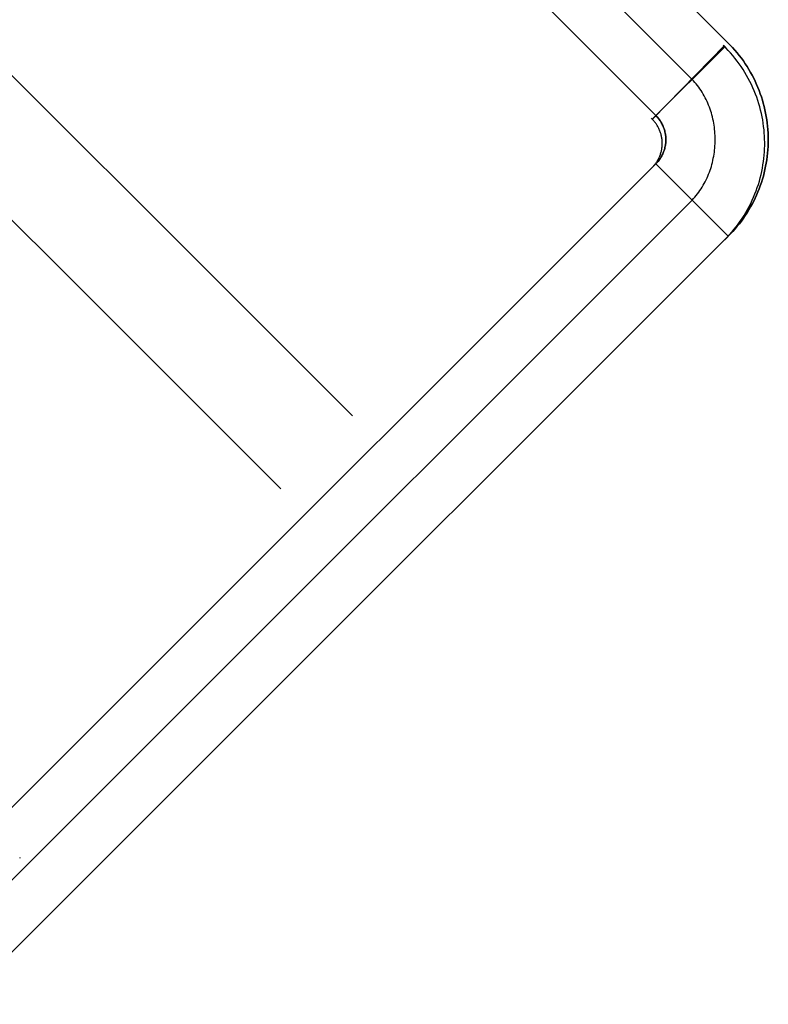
# Model space of a CAD drawing. Header units: millimetres. Extents: x -630 to 192, y -7 to 1615.
# Tile 92 of 249: x 181 to 192, y 15 to 29. Entities that reach past the tile are written whole.
import ezdxf

# ---------------------------------------------------------------- set-up
doc = ezdxf.new("R2010")
doc.units = ezdxf.units.MM
doc.header["$MEASUREMENT"] = 0
doc.layers.add('OVIDIO 160x80x72h', color=7, linetype='Continuous')

msp = doc.modelspace()

# ---------------------------------------------------------------- linework, layer by layer
at = {"layer": 'OVIDIO 160x80x72h'}
for points in [[(149.5791922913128, 59.47565666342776), (185.7631818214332, 23.29166713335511)], [(148.51868204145, 58.41514641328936), (184.7100369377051, 22.22379151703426)], [(173.0555791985, 45.89964823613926), (190.7286515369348, 28.22657589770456)], [(157.6762115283, -5.542165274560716), (190.2024681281, 26.98409132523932)], [(190.2024681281, 26.98409132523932), (157.6762115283, -5.542165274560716)], [(190.2024681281, 26.98409132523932), (191.2631254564, 25.92343399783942)], [(191.2631254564, 25.92343399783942), (190.2024681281, 26.98409132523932)], [(158.206541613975, -6.072495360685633), (190.732798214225, 26.45376123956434)], [(191.2631254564, 25.92343399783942), (158.7368688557, -6.602822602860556)], [(158.7368688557, -6.602822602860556), (191.2631254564, 25.92343399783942)], [(163.1562890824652, -0.0620877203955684), (184.7223905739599, 21.50401377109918)], [(164.2169492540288, -1.122747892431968), (185.7830507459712, 20.44335359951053)], [(180.88943473, 16.82081979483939), (180.8895187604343, 16.80936793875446)]]:
    msp.add_lwpolyline(points, dxfattribs=at)
at = {"layer": 'OVIDIO 160x80x72h', "extrusion": (8.002650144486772e-07, -8.002674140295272e-07, 0.9999999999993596)}
for points in [[(173.5857865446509, 46.42985536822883), (191.2542556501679, 28.76133328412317)], [(191.2542556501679, 28.76133328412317), (173.5857865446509, 46.42985536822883)]]:
    msp.add_lwpolyline(points, dxfattribs=at)
at = {"layer": 'OVIDIO 160x80x72h', "extrusion": (0.0004026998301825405, -0.0004026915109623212, 0.9999998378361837)}
for points in [[(172.5251997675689, 45.3691866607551), (190.203035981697, 27.69171851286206)], [(190.203035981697, 27.69171851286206), (172.5251997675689, 45.3691866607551)]]:
    msp.add_lwpolyline(points, dxfattribs=at)
at = {"layer": 'OVIDIO 160x80x72h', "extrusion": (-0.0002316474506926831, 0.9998846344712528, 0.01518762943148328)}
for points in [[(-191.2609136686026, -0.5699951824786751), (-180.2764531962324, 719.5271544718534)], [(-180.2764531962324, 719.5271544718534), (-191.2609136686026, -0.5699951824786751)]]:
    msp.add_lwpolyline(points, dxfattribs=at)
at = {"layer": 'OVIDIO 160x80x72h', "extrusion": (-0.01397395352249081, -0.01421730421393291, 0.9998012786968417)}
for points in [[(190.182121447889, 27.64883707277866), (191.2337067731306, 28.71852271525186)], [(191.2337067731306, 28.71852271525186), (190.182121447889, 27.64883707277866)]]:
    msp.add_lwpolyline(points, dxfattribs=at)
at = {"layer": 'OVIDIO 160x80x72h', "extrusion": (-0.01521962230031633, -0.01521962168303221, 0.9997683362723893)}
msp.add_lwpolyline([(191.2393216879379, 28.70257137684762), (190.1784774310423, 27.64197292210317)], dxfattribs=at)
at = {"layer": 'OVIDIO 160x80x72h', "extrusion": (0.7039764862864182, 0.7098970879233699, 0.02152280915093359)}
msp.add_lwpolyline([(-115.5569684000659, -3.469469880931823), (-115.5483132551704, -1.022197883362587), (-115.4650987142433, 716.7210518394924)], dxfattribs=at)
at = {"layer": 'OVIDIO 160x80x72h', "extrusion": (0.7039764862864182, 0.70989708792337, 0.02152280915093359)}
msp.add_lwpolyline([(-115.4650987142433, 716.7210518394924), (-115.5483132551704, -1.022197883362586), (-115.5569684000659, -3.469469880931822)], dxfattribs=at)
at = {"layer": 'OVIDIO 160x80x72h', "extrusion": (-0.000231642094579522, 0.9998841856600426, 0.0152171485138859)}
msp.add_lwpolyline([(-179.3926882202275, 719.5242714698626), (-190.355590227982, -0.5727716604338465)], dxfattribs=at)
at = {"layer": 'OVIDIO 160x80x72h', "extrusion": (-0.0002316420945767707, 0.9998841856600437, 0.01521714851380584)}
msp.add_lwpolyline([(-180.8926326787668, 719.5412807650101), (-191.855431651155, -0.5489945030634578)], dxfattribs=at)
at = {"layer": 'OVIDIO 160x80x72h', "extrusion": (0.9998841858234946, -0.0002316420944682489, 0.01521713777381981)}
for points in [[(27.02815460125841, -3.028065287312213), (16.06545292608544, 717.0553112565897)], [(16.06545292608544, 717.0553112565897), (27.02815460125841, -3.028065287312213)]]:
    msp.add_lwpolyline(points, dxfattribs=at)
at = {"layer": 'OVIDIO 160x80x72h', "extrusion": (0.9998841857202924, -0.0002316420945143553, 0.01521714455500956)}
for points in [[(25.96774302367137, -3.044210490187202), (15.00504622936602, 717.0391661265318)], [(15.00504622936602, 717.0391661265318), (25.96774302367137, -3.044210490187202)]]:
    msp.add_lwpolyline(points, dxfattribs=at)
at = {"layer": 'OVIDIO 160x80x72h', "extrusion": (-0.01521891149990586, -0.01521891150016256, 0.9997683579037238)}
msp.add_lwpolyline([(191.2389350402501, 25.8740876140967), (191.2742131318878, 25.91026004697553), (191.3086274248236, 25.94737985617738), (191.3421403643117, 25.9854158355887), (191.3747159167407, 26.02433481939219), (191.4063196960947, 26.06410177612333), (191.4369190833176, 26.10467991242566), (191.4664833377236, 26.14603078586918), (191.4949836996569, 26.18811442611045), (191.522393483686, 26.23088946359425), (191.5486881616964, 26.27431326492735), (191.5738454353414, 26.31834207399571), (191.5978452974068, 26.362931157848), (191.6206700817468, 26.40803495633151), (191.6423045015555, 26.45360723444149), (191.6627356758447, 26.49960123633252), (191.681953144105, 26.54596983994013), (191.6999488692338, 26.59266571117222), (191.7167172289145, 26.63964145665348), (191.7322549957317, 26.68684977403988), (191.7465613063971, 26.73424359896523), (191.7596376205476, 26.78177624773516), (191.7714876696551, 26.82940155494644), (191.7821173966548, 26.87707400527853), (191.7915348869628, 26.92474885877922), (191.7997502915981, 26.97238226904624), (191.8067757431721, 27.01993139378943), (191.8126252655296, 27.06735449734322), (191.8173146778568, 27.11461104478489), (191.8208614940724, 27.1616617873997), (191.8232848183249, 27.20846883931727), (191.8246052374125, 27.2549957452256), (191.824844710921, 27.30120753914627), (191.8240145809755, 27.34747461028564), (191.8220966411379, 27.39404375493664), (191.8190692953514, 27.44087958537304), (191.8149123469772, 27.48794523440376), (191.809607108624, 27.53520241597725), (191.8031365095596, 27.58261149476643), (191.7954851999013, 27.63013156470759), (191.7866396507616, 27.67772053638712), (191.7765882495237, 27.72533523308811), (191.7653213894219, 27.77293149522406), (191.7528315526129, 27.82046429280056), (191.7391133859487, 27.86788784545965), (191.7241637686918, 27.91515574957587), (191.7079818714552, 27.96222111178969), (191.6905692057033, 28.00903668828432), (191.6719296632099, 28.0555550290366), (191.6520695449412, 28.10172862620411), (191.6309975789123, 28.14751006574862), (191.6087249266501, 28.19285218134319), (191.5852651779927, 28.23770820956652), (191.5606343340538, 28.28203194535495), (191.5348507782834, 28.32577789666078), (191.5079352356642, 28.36890143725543), (191.4799107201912, 28.41135895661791), (191.4508024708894, 28.45310800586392), (191.4206378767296, 28.49410743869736), (191.3894463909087, 28.53431754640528), (191.3572594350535, 28.57370018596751), (191.3241102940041, 28.6122189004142), (191.2900340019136, 28.64983903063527), (191.2550672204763, 28.6865278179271), (191.219248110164, 28.72225449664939)], dxfattribs=at)
at = {"layer": 'OVIDIO 160x80x72h', "extrusion": (-0.01521891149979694, -0.01521891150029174, 0.9997683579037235)}
msp.add_lwpolyline([(190.1783977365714, 26.93487063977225), (190.186967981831, 26.94365179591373), (190.1953571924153, 26.95268145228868), (190.2035550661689, 26.96195432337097), (190.2115514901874, 26.97146457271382), (190.2193365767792, 26.9812058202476), (190.2269006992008, 26.99117115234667), (190.234234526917, 27.00135313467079), (190.2413290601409, 27.01174382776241), (190.2481756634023, 27.02233480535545), (190.2547660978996, 27.0331171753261), (190.2610925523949, 27.04408160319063), (190.2671476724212, 27.05521833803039), (190.2729245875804, 27.06651724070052), (190.2784169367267, 27.07796781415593), (190.2836188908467, 27.08955923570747), (190.2885251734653, 27.10128039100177), (190.2931310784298, 27.11311990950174), (190.2974324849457, 27.12506620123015), (190.3014258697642, 27.13710749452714), (190.3051083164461, 27.14923187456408), (190.3084775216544, 27.16142732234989), (190.3115317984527, 27.17368175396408), (190.3142700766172, 27.18598305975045), (190.316691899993, 27.19831914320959), (190.318797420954, 27.21067795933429), (190.3205873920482, 27.22304755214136), (190.3220631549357, 27.23541609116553), (190.3232266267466, 27.24777190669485), (190.3240802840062, 27.26010352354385), (190.3246271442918, 27.27239969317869), (190.324870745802, 27.28464942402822), (190.3248151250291, 27.29684200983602), (190.3244611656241, 27.30905524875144), (190.3238049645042, 27.32131575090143), (190.3228428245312, 27.33361261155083), (190.3215715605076, 27.34593465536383), (190.3199885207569, 27.35827046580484), (190.318091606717, 27.37060841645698), (190.3158792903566, 27.38293670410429), (190.3133506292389, 27.39524338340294), (190.3105052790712, 27.40751640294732), (190.307343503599, 27.41974364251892), (190.3038661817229, 27.43191295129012), (190.3000748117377, 27.44401218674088), (190.2959715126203, 27.45602925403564), (190.2915590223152, 27.46795214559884), (190.2868406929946, 27.47976898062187), (190.2818204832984, 27.49146804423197), (190.2765029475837, 27.50303782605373), (190.2708932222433, 27.51446705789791), (190.2649970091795, 27.52574475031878), (190.2588205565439, 27.53686022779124), (190.2523706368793, 27.54780316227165), (190.2456545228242, 27.55856360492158), (190.238679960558, 27.56913201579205), (190.2314551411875, 27.57949929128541), (190.2239886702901, 27.58965678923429), (190.2162895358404, 27.59959635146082), (190.2083670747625, 27.60931032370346), (190.2002309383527, 27.61879157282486), (190.191891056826, 27.62803350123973), (190.1833576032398, 27.6370300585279), (190.1746409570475, 27.6457757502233), (190.1657516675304, 27.65426564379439)], dxfattribs=at)
at = {"layer": 'OVIDIO 160x80x72h'}
for points in [[(191.2542555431, 28.76133339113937, -0.1338671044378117), (191.2905602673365, 28.72501296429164, -0.1338535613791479), (191.3256901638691, 28.68796234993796, -0.1338425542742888), (191.3596502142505, 28.65020086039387, -0.1338338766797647), (191.3924454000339, 28.61174780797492, -0.1338273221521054), (191.4240807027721, 28.57262250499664, -0.1338226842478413), (191.4545611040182, 28.53284426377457, -0.1338197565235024), (191.4838915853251, 28.49243239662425, -0.1338183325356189), (191.5120771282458, 28.45140621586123, -0.1338182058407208), (191.5391227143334, 28.40978503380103, -0.1338191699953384), (191.5650333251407, 28.36758816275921, -0.1338210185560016), (191.5898139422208, 28.32483491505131, -0.1338235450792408), (191.6134695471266, 28.28154460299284, -0.1338265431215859), (191.6360051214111, 28.23773653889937, -0.1338298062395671), (191.6574256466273, 28.19343003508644, -0.1338331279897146), (191.6777361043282, 28.14864440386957, -0.1338363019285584), (191.6969414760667, 28.10339895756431, -0.1338391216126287), (191.7150445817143, 28.0577142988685, -0.1338414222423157), (191.7320395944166, 28.01161619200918, -0.1338432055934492), (191.7479185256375, 27.96513169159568, -0.1338445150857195), (191.7626733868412, 27.91828785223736, -0.1338453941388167), (191.7762961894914, 27.87111172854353, -0.1338458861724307), (191.7887789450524, 27.82363037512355, -0.1338460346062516), (191.8001136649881, 27.77587084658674, -0.1338458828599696), (191.8102923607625, 27.72786019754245, -0.1338454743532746), (191.8193070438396, 27.67962548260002, -0.1338448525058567), (191.8271497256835, 27.63119375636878, -0.1338440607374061), (191.8338124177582, 27.58259207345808, -0.1338431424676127), (191.8392871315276, 27.53384748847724, -0.1338421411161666), (191.8435658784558, 27.48498705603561, -0.133841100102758), (191.8466406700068, 27.43603783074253, -0.1338400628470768), (191.8485035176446, 27.38702686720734, -0.1338390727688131), (191.8491464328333, 27.33798122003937, -0.133838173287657), (191.8485638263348, 27.28892840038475, -0.1338373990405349), (191.8467597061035, 27.23989774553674, -0.1338367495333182), (191.8437404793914, 27.19091904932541, -0.1338362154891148), (191.8395125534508, 27.1420221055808, -0.1338357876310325), (191.8340823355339, 27.09323670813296, -0.133835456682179), (191.827456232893, 27.04459265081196, -0.1338352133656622), (191.8196406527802, 26.99611972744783, -0.1338350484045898), (191.8106420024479, 26.94784773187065, -0.1338349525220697), (191.8004666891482, 26.89980645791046, -0.1338349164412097), (191.7891211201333, 26.85202569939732, -0.1338349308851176), (191.7766117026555, 26.80453525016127, -0.1338349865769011), (191.7629448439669, 26.75736490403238, -0.1338350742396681), (191.7481269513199, 26.71054445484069, -0.1338351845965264), (191.7321644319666, 26.66410369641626, -0.1338353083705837), (191.7150636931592, 26.61807242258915, -0.1338354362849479), (191.69683114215, 26.5724804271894, -0.1338355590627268), (191.6774748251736, 26.52735661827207, -0.133835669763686), (191.6570093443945, 26.48272636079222, -0.1338357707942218), (191.6354509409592, 26.4386141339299, -0.1338358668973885), (191.6128158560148, 26.39504441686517, -0.1338359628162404), (191.589120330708, 26.35204168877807, -0.1338360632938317), (191.5643806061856, 26.30963042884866, -0.1338361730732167), (191.5386129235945, 26.26783511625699, -0.1338362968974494), (191.5118335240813, 26.22668023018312, -0.1338364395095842), (191.4840586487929, 26.18619024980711, -0.1338366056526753), (191.4553045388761, 26.146389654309, -0.1338368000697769), (191.4255874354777, 26.10730292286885, -0.1338370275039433), (191.3949235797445, 26.06895453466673, -0.1338372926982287), (191.3633292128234, 26.03136896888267, -0.1338376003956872), (191.330820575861, 25.99457070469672, -0.1338379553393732), (191.2974139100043, 25.95858422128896, -0.1338383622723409), (191.2631254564, 25.92343399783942, -0.1338388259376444)], [(191.2631254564, 25.92343399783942, -0.1338388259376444), (191.2974139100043, 25.95858422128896, -0.1338383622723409), (191.330820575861, 25.99457070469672, -0.1338379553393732), (191.3633292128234, 26.03136896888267, -0.1338376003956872), (191.3949235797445, 26.06895453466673, -0.1338372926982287), (191.4255874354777, 26.10730292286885, -0.1338370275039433), (191.4553045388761, 26.146389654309, -0.1338368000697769), (191.4840586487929, 26.18619024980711, -0.1338366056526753), (191.5118335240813, 26.22668023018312, -0.1338364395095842), (191.5386129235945, 26.26783511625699, -0.1338362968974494), (191.5643806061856, 26.30963042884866, -0.1338361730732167), (191.589120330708, 26.35204168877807, -0.1338360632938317), (191.6128158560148, 26.39504441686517, -0.1338359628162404), (191.6354509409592, 26.4386141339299, -0.1338358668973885), (191.6570093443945, 26.48272636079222, -0.1338357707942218), (191.6774748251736, 26.52735661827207, -0.133835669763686), (191.69683114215, 26.5724804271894, -0.1338355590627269), (191.7150636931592, 26.61807242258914, -0.133835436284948), (191.7321644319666, 26.66410369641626, -0.1338353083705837), (191.7481269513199, 26.71054445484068, -0.1338351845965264), (191.7629448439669, 26.75736490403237, -0.1338350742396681), (191.7766117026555, 26.80453525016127, -0.1338349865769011), (191.7891211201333, 26.85202569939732, -0.1338349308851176), (191.8004666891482, 26.89980645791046, -0.1338349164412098), (191.8106420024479, 26.94784773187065, -0.1338349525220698), (191.8196406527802, 26.99611972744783, -0.1338350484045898), (191.827456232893, 27.04459265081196, -0.1338352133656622), (191.8340823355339, 27.09323670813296, -0.133835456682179), (191.8395125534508, 27.1420221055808, -0.1338357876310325), (191.8437404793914, 27.19091904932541, -0.1338362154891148), (191.8467597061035, 27.23989774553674, -0.1338367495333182), (191.8485638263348, 27.28892840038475, -0.1338373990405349), (191.8491464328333, 27.33798122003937, -0.133838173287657), (191.8485035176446, 27.38702686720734, -0.1338390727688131), (191.8466406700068, 27.43603783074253, -0.1338400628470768), (191.8435658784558, 27.48498705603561, -0.133841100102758), (191.8392871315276, 27.53384748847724, -0.1338421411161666), (191.8338124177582, 27.58259207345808, -0.1338431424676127), (191.8271497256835, 27.63119375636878, -0.1338440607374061), (191.8193070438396, 27.67962548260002, -0.1338448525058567), (191.8102923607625, 27.72786019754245, -0.1338454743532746), (191.8001136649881, 27.77587084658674, -0.1338458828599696), (191.7887789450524, 27.82363037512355, -0.1338460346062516), (191.7762961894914, 27.87111172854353, -0.1338458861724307), (191.7626733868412, 27.91828785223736, -0.1338453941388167), (191.7479185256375, 27.96513169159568, -0.1338445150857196), (191.7320395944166, 28.01161619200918, -0.1338432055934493), (191.7150445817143, 28.0577142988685, -0.1338414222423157), (191.6969414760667, 28.10339895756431, -0.1338391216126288), (191.6777361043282, 28.14864440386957, -0.1338363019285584), (191.6574256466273, 28.19343003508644, -0.1338331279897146), (191.6360051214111, 28.23773653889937, -0.1338298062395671), (191.6134695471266, 28.28154460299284, -0.1338265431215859), (191.5898139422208, 28.32483491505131, -0.1338235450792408), (191.5650333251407, 28.36758816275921, -0.1338210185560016), (191.5391227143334, 28.40978503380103, -0.1338191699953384), (191.5120771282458, 28.45140621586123, -0.1338182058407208), (191.4838915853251, 28.49243239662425, -0.1338183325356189), (191.4545611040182, 28.53284426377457, -0.1338197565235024), (191.4240807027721, 28.57262250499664, -0.1338226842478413), (191.3924454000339, 28.61174780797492, -0.1338273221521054), (191.3596502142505, 28.65020086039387, -0.1338338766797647), (191.3256901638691, 28.68796234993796, -0.1338425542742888), (191.2905602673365, 28.72501296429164, -0.1338535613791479), (191.2542555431, 28.76133339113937, -0.1338671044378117)], [(190.7327944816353, 26.45376493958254, -0.1338388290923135), (190.7536076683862, 26.47579356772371, -0.1342289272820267), (190.7737604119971, 26.49835646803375, -0.1346179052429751), (190.7932527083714, 26.5214363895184, -0.1350056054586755), (190.8120845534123, 26.54501608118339, -0.1353918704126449), (190.8302559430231, 26.56907829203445, -0.1357765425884), (190.8477668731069, 26.59360577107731, -0.1361594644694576), (190.8646173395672, 26.6185812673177, -0.1365404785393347), (190.8808073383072, 26.64398752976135, -0.136919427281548), (190.8963368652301, 26.66980730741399, -0.1372961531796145), (190.9112059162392, 26.69602334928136, -0.1376704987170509), (190.9254144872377, 26.72261840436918, -0.1380423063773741), (190.9389625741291, 26.74957522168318, -0.138411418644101), (190.9518501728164, 26.77687655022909, -0.1387776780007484), (190.964077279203, 26.80450513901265, -0.139140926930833), (190.9756438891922, 26.83244373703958, -0.1395010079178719), (190.9865499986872, 26.86067509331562, -0.1398577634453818), (190.9967956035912, 26.8891819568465, -0.1402110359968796), (191.0063806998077, 26.91794707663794, -0.140560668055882), (191.0153052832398, 26.94695320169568, -0.140906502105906), (191.0235693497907, 26.97618308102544, -0.1412483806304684), (191.0311728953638, 27.00561946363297, -0.141586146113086), (191.0381159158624, 27.03524509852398, -0.1419196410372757), (191.0443984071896, 27.06504273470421, -0.1422487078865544), (191.0500203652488, 27.09499512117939, -0.1425731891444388), (191.0549817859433, 27.12508500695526, -0.1428929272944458), (191.0592826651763, 27.15529514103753, -0.1432077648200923), (191.062922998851, 27.18560827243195, -0.143517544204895), (191.0659027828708, 27.21600715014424, -0.1438221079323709), (191.0682220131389, 27.24647452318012, -0.1441212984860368), (191.0698806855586, 27.27699314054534, -0.1444149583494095), (191.0708787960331, 27.30754575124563, -0.144702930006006), (191.0712163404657, 27.33811510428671, -0.1449850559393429), (191.0708933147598, 27.36868394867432, -0.1452611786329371), (191.0699097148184, 27.39923503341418, -0.1455311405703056), (191.0682655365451, 27.42975110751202, -0.1457947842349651), (191.0659607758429, 27.46021491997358, -0.1460519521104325), (191.0629954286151, 27.49060921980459, -0.1463024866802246), (191.0593694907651, 27.52091675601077, -0.1465462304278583), (191.0550829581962, 27.55112027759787, -0.1467830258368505), (191.0501358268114, 27.5812025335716, -0.1470127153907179), (191.0445280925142, 27.61114627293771, -0.1472351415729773), (191.0382597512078, 27.64093424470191, -0.1474501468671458), (191.0313307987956, 27.67054919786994, -0.14765757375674), (191.0237412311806, 27.69997388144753, -0.1478572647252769), (191.0154910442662, 27.72919104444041, -0.1480490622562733), (191.0065802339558, 27.75818343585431, -0.148232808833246), (190.9970087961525, 27.78693380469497, -0.1484083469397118), (190.9867767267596, 27.81542489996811, -0.1485755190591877), (190.9758840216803, 27.84363947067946, -0.1487341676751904), (190.9643306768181, 27.87156026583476, -0.1488841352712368), (190.952116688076, 27.89917003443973, -0.1490252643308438), (190.9392420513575, 27.9264515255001, -0.1491573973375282), (190.9257067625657, 27.95338748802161, -0.1492803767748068), (190.911510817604, 27.97996067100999, -0.1493940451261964), (190.8966542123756, 28.00615382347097, -0.149498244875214), (190.8811369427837, 28.03194969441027, -0.1495928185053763), (190.8649590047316, 28.05733103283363, -0.1496776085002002), (190.8481203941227, 28.08228058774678, -0.1497524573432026), (190.8306211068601, 28.10678110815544, -0.1498172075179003), (190.8124611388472, 28.13081534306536, -0.1498717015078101), (190.7936404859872, 28.15436604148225, -0.1499157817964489), (190.7741591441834, 28.17741595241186, -0.1499492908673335), (190.754017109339, 28.1999478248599, -0.1499720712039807), (190.7332143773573, 28.22194440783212, -0.1499839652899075), (190.7277079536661, 28.22756316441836, -0.1499852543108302)], [(190.2029854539, 27.69175586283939, -0.1637699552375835), (190.214347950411, 27.68001051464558, -0.1637707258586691), (190.2253142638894, 27.6678946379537, -0.1637732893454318), (190.2358755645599, 27.65542335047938, -0.1637737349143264), (190.2460230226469, 27.64261176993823, -0.1637681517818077), (190.2557478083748, 27.62947501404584, -0.1637526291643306), (190.2650410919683, 27.61602820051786, -0.1637232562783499), (190.2738940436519, 27.60228644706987, -0.1636761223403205), (190.28229783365, 27.58826487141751, -0.1636073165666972), (190.2902436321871, 27.57397859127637, -0.1635129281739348), (190.2977226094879, 27.55944272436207, -0.1633890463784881), (190.3047259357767, 27.54467238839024, -0.163231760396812), (190.3112447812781, 27.52968270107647, -0.1630371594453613), (190.3172703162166, 27.51448878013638, -0.1628013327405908), (190.3227937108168, 27.49910574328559, -0.1625203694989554), (190.327806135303, 27.4835487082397, -0.1621903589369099), (190.3322987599, 27.46783279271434, -0.1618073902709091), (190.336264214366, 27.45197354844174, -0.161368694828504), (190.3397009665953, 27.43598826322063, -0.1608760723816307), (190.3426089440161, 27.4198946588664, -0.1603324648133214), (190.3449880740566, 27.40371045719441, -0.1597408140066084), (190.3468382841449, 27.38745338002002, -0.1591040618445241), (190.3481595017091, 27.37114114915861, -0.1584251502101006), (190.3489516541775, 27.35479148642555, -0.1577070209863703), (190.3492146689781, 27.33842211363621, -0.1569526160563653), (190.3489484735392, 27.32205075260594, -0.1561648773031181), (190.3481529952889, 27.30569512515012, -0.1553467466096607), (190.3468281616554, 27.28937295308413, -0.1545011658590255), (190.3449739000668, 27.27310195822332, -0.1536310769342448), (190.3425901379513, 27.25689986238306, -0.1527394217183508), (190.3396768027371, 27.24078438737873, -0.1518291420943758), (190.3362338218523, 27.2247732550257, -0.150903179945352), (190.332261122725, 27.20888418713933, -0.1499644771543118), (190.3277600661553, 27.19313450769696, -0.1490155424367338), (190.3227377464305, 27.17753994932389, -0.1480571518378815), (190.3172026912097, 27.16211584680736, -0.1470896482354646), (190.311163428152, 27.14687753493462, -0.1461133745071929), (190.3046284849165, 27.13184034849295, -0.1451286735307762), (190.2976063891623, 27.11701962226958, -0.1441358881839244), (190.2901056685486, 27.10243069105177, -0.1431353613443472), (190.2821348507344, 27.0880888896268, -0.1421274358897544), (190.2737024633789, 27.0740095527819, -0.1411124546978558), (190.2648170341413, 27.06020801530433, -0.1400907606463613), (190.2554870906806, 27.04669961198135, -0.1390626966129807), (190.2457211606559, 27.03349967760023, -0.1380286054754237), (190.2355277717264, 27.02062354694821, -0.1369888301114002), (190.2249154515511, 27.00808655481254, -0.13594371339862), (190.2138927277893, 26.99590403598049, -0.1348935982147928), (190.2024681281, 26.98409132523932, -0.1338388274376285)], [(190.2024681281, 26.98409132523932, -0.1338388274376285), (190.2138927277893, 26.99590403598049, -0.1348935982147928), (190.2249154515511, 27.00808655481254, -0.13594371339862), (190.2355277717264, 27.02062354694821, -0.1369888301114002), (190.2457211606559, 27.03349967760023, -0.1380286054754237), (190.2554870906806, 27.04669961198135, -0.1390626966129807), (190.2648170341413, 27.06020801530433, -0.1400907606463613), (190.2737024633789, 27.0740095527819, -0.1411124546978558), (190.2821348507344, 27.0880888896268, -0.1421274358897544), (190.2901056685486, 27.10243069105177, -0.1431353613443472), (190.2976063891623, 27.11701962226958, -0.1441358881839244), (190.3046284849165, 27.13184034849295, -0.1451286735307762), (190.311163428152, 27.14687753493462, -0.1461133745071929), (190.3172026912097, 27.16211584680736, -0.1470896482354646), (190.3227377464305, 27.17753994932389, -0.1480571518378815), (190.3277600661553, 27.19313450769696, -0.1490155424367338), (190.332261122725, 27.20888418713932, -0.1499644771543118), (190.3362338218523, 27.2247732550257, -0.150903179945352), (190.3396768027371, 27.24078438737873, -0.1518291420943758), (190.3425901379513, 27.25689986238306, -0.1527394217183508), (190.3449739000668, 27.27310195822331, -0.1536310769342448), (190.3468281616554, 27.28937295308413, -0.1545011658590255), (190.348152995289, 27.30569512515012, -0.1553467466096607), (190.3489484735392, 27.32205075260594, -0.1561648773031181), (190.3492146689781, 27.33842211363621, -0.1569526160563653), (190.3489516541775, 27.35479148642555, -0.1577070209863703), (190.3481595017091, 27.37114114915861, -0.1584251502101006), (190.3468382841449, 27.38745338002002, -0.1591040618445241), (190.3449880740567, 27.40371045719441, -0.1597408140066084), (190.3426089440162, 27.4198946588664, -0.1603324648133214), (190.3397009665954, 27.43598826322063, -0.1608760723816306), (190.3362642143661, 27.45197354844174, -0.1613686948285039), (190.3322987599, 27.46783279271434, -0.161807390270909), (190.327806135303, 27.4835487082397, -0.1621903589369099), (190.3227937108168, 27.49910574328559, -0.1625203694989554), (190.3172703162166, 27.51448878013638, -0.1628013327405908), (190.3112447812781, 27.52968270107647, -0.1630371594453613), (190.3047259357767, 27.54467238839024, -0.163231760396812), (190.2977226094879, 27.55944272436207, -0.1633890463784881), (190.2902436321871, 27.57397859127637, -0.1635129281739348), (190.28229783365, 27.58826487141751, -0.1636073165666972), (190.2738940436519, 27.60228644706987, -0.1636761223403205), (190.2650410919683, 27.61602820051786, -0.1637232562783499), (190.2557478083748, 27.62947501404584, -0.1637526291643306), (190.2460230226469, 27.64261176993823, -0.1637681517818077), (190.2358755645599, 27.65542335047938, -0.1637737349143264), (190.2253142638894, 27.6678946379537, -0.1637732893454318), (190.214347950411, 27.68001051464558, -0.1637707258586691), (190.2029854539, 27.69175586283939, -0.1637699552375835)]]:
    msp.add_polyline3d(points, dxfattribs=at)

doc.saveas('drawing.dxf')
